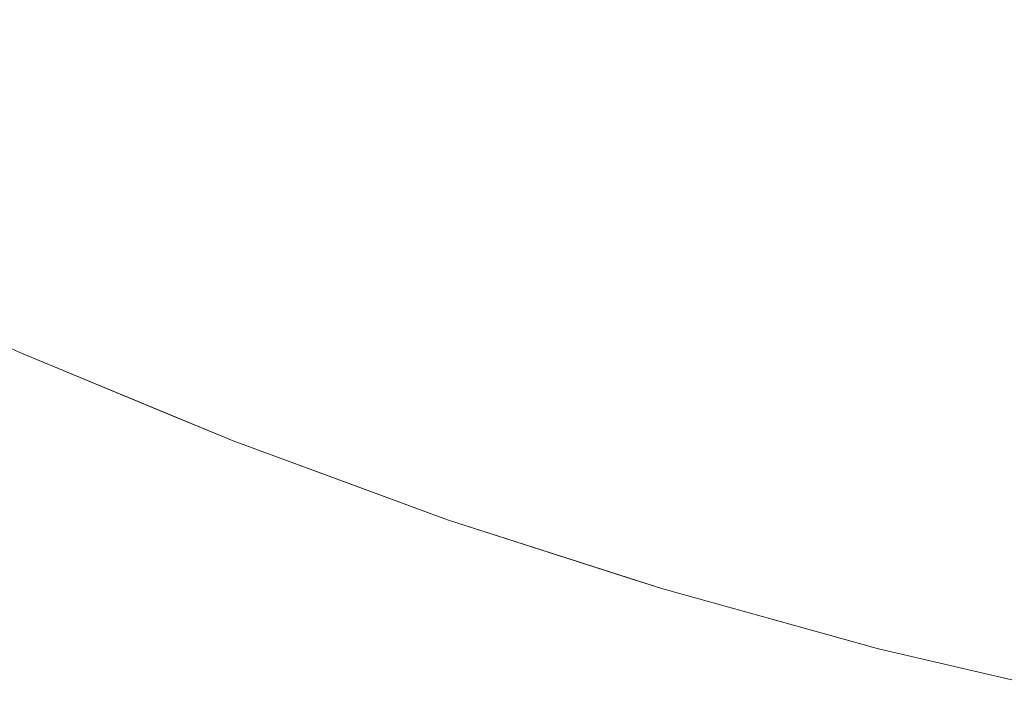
# Model space of a CAD drawing. Header units: centimetres. Extents: x -21.6 to 22.7, y 4.2 to 6.
# Tile 11 of 256: x -21.53191 to -21.51902, y 4.20173 to 4.21063. Entities that reach past the tile are written whole.
import ezdxf

# ---------------------------------------------------------------- set-up
doc = ezdxf.new("R2010")
doc.units = ezdxf.units.CM
doc.header["$LTSCALE"] = 2.54
doc.layers.add('Lucido design-1', color=7, linetype='Continuous')

# ---------------------------------------------------------------- blocks, each defined once
blk = doc.blocks.new('Gruppo-3-1')
at = {"color": 7, "linetype": 'Continuous', "lineweight": 9}
for points, invisible_edges in [([(-21.525926, 4.211023, -2276.285944), (-21.524789, 4.210619, -2276.285944), (-21.524529, 4.211708, -2276.283155), (-21.525652, 4.212107, -2276.283155)], 15), ([(-21.524661, 4.211154, -2276.959797), (-21.524789, 4.210619, -2276.958396), (-21.527055, 4.211447, -2276.958396), (-21.526914, 4.211977, -2276.959797)], 15), ([(-21.529719, 4.210892, -2276.954122), (-21.529851, 4.210444, -2276.952675), (-21.532097, 4.211447, -2276.952675), (-21.531954, 4.211891, -2276.954122)], 15), ([(-21.530979, 4.210936, -2276.291665), (-21.529851, 4.210444, -2276.291665), (-21.529581, 4.21136, -2276.288781), (-21.530697, 4.211847, -2276.288781)], 15), ([(-21.527191, 4.210936, -2276.956983), (-21.527322, 4.210444, -2276.955559), (-21.529581, 4.21136, -2276.955559), (-21.529438, 4.211847, -2276.956983)], 15), ([(-21.528456, 4.210892, -2276.288781), (-21.527322, 4.210444, -2276.288781), (-21.527055, 4.211447, -2276.285944), (-21.528176, 4.211891, -2276.285944)], 15), ([(-21.523398, 4.211329, -2276.283155), (-21.524529, 4.211708, -2276.283155), (-21.524789, 4.210619, -2276.285944), (-21.523644, 4.210236, -2276.285944)], 15), ([(-21.524661, 4.211154, -2276.959797), (-21.524529, 4.211708, -2276.961185), (-21.522261, 4.21097, -2276.961185), (-21.522378, 4.210412, -2276.959797)], 15), ([(-21.521116, 4.210632, -2276.283155), (-21.519965, 4.210314, -2276.283155), (-21.519748, 4.211494, -2276.280418), (-21.520884, 4.211807, -2276.280418)], 15), ([(-21.530979, 4.210936, -2276.291665), (-21.532097, 4.211447, -2276.291665), (-21.532365, 4.210619, -2276.29459), (-21.531236, 4.210103, -2276.29459)], 15), ([(-21.532234, 4.211023, -2276.951217), (-21.532097, 4.211447, -2276.952675), (-21.529851, 4.210444, -2276.952675), (-21.529977, 4.210015, -2276.951217)], 15), ([(-21.525926, 4.211023, -2276.285944), (-21.527055, 4.211447, -2276.285944), (-21.527322, 4.210444, -2276.288781), (-21.52618, 4.210015, -2276.288781)], 15), ([(-21.527191, 4.210936, -2276.956983), (-21.527055, 4.211447, -2276.958396), (-21.524789, 4.210619, -2276.958396), (-21.524912, 4.210103, -2276.956983)], 15), ([(-21.519859, 4.210895, -2276.96256), (-21.519965, 4.210314, -2276.961185), (-21.522261, 4.21097, -2276.961185), (-21.522139, 4.211547, -2276.96256)], 15), ([(-21.518607, 4.211201, -2276.280418), (-21.519748, 4.211494, -2276.280418), (-21.519965, 4.210314, -2276.283155), (-21.518809, 4.210017, -2276.283155)], 15), ([(-21.519859, 4.210895, -2276.96256), (-21.519748, 4.211494, -2276.963922), (-21.51746, 4.210929, -2276.963922), (-21.517555, 4.210326, -2276.96256)], 15), ([(-21.528456, 4.210892, -2276.288781), (-21.529581, 4.21136, -2276.288781), (-21.529851, 4.210444, -2276.291665), (-21.528714, 4.209971, -2276.291665)], 15), ([(-21.529719, 4.210892, -2276.954122), (-21.529581, 4.21136, -2276.955559), (-21.527322, 4.210444, -2276.955559), (-21.527448, 4.209971, -2276.954122)], 15), ([(-21.523644, 4.210236, -2276.285944), (-21.522492, 4.209872, -2276.285944), (-21.522261, 4.21097, -2276.283155), (-21.523398, 4.211329, -2276.283155)], 15), ([(-21.522378, 4.210412, -2276.959797), (-21.522492, 4.209872, -2276.958396), (-21.524789, 4.210619, -2276.958396), (-21.524661, 4.211154, -2276.959797)], 15), ([(-21.529977, 4.210015, -2276.951217), (-21.530097, 4.209606, -2276.94975), (-21.532365, 4.210619, -2276.94975), (-21.532234, 4.211023, -2276.951217)], 15), ([(-21.531236, 4.210103, -2276.29459), (-21.530097, 4.209606, -2276.29459), (-21.529851, 4.210444, -2276.291665), (-21.530979, 4.210936, -2276.291665)], 15), ([(-21.524912, 4.210103, -2276.956983), (-21.52503, 4.209606, -2276.955559), (-21.527322, 4.210444, -2276.955559), (-21.527191, 4.210936, -2276.956983)], 15), ([(-21.52618, 4.210015, -2276.288781), (-21.52503, 4.209606, -2276.288781), (-21.524789, 4.210619, -2276.285944), (-21.525926, 4.211023, -2276.285944)], 15), ([(-21.521116, 4.210632, -2276.283155), (-21.522261, 4.21097, -2276.283155), (-21.522492, 4.209872, -2276.285944), (-21.521334, 4.20953, -2276.285944)], 15), ([(-21.522378, 4.210412, -2276.959797), (-21.522261, 4.21097, -2276.961185), (-21.519965, 4.210314, -2276.961185), (-21.520069, 4.209752, -2276.959797)], 15), ([(-21.527448, 4.209971, -2276.954122), (-21.527569, 4.209518, -2276.952675), (-21.529851, 4.210444, -2276.952675), (-21.529719, 4.210892, -2276.954122)], 15), ([(-21.528714, 4.209971, -2276.291665), (-21.527569, 4.209518, -2276.291665), (-21.527322, 4.210444, -2276.288781), (-21.528456, 4.210892, -2276.288781)], 15), ([(-21.517555, 4.210326, -2276.96256), (-21.517647, 4.209741, -2276.961185), (-21.519965, 4.210314, -2276.961185), (-21.519859, 4.210895, -2276.96256)], 15), ([(-21.531236, 4.210103, -2276.29459), (-21.532365, 4.210619, -2276.29459), (-21.532606, 4.209872, -2276.297555), (-21.531468, 4.209352, -2276.297555)], 15), ([(-21.532489, 4.210236, -2276.948272), (-21.532365, 4.210619, -2276.94975), (-21.530097, 4.209606, -2276.94975), (-21.530212, 4.209218, -2276.948272)], 15), ([(-21.523644, 4.210236, -2276.285944), (-21.524789, 4.210619, -2276.285944), (-21.52503, 4.209606, -2276.288781), (-21.523873, 4.209218, -2276.288781)], 15), ([(-21.524912, 4.210103, -2276.956983), (-21.524789, 4.210619, -2276.958396), (-21.522492, 4.209872, -2276.958396), (-21.522602, 4.209352, -2276.956983)], 15), ([(-21.521334, 4.20953, -2276.285944), (-21.520169, 4.209208, -2276.285944), (-21.519965, 4.210314, -2276.283155), (-21.521116, 4.210632, -2276.283155)], 15), ([(-21.528714, 4.209971, -2276.291665), (-21.529851, 4.210444, -2276.291665), (-21.530097, 4.209606, -2276.29459), (-21.52895, 4.209129, -2276.29459)], 15), ([(-21.529977, 4.210015, -2276.951217), (-21.529851, 4.210444, -2276.952675), (-21.527569, 4.209518, -2276.952675), (-21.527684, 4.209085, -2276.951217)], 15), ([(-21.52618, 4.210015, -2276.288781), (-21.527322, 4.210444, -2276.288781), (-21.527569, 4.209518, -2276.291665), (-21.526415, 4.209085, -2276.291665)], 15), ([(-21.527448, 4.209971, -2276.954122), (-21.527322, 4.210444, -2276.955559), (-21.52503, 4.209606, -2276.955559), (-21.525144, 4.209129, -2276.954122)], 15), ([(-21.520069, 4.209752, -2276.959797), (-21.520169, 4.209208, -2276.958396), (-21.522492, 4.209872, -2276.958396), (-21.522378, 4.210412, -2276.959797)], 15), ([(-21.518809, 4.210017, -2276.283155), (-21.519965, 4.210314, -2276.283155), (-21.520169, 4.209208, -2276.285944), (-21.518998, 4.208908, -2276.285944)], 15), ([(-21.520069, 4.209752, -2276.959797), (-21.519965, 4.210314, -2276.961185), (-21.517647, 4.209741, -2276.961185), (-21.517736, 4.209175, -2276.959797)], 15), ([(-21.530212, 4.209218, -2276.948272), (-21.53032, 4.208851, -2276.946785), (-21.532606, 4.209872, -2276.946785), (-21.532489, 4.210236, -2276.948272)], 15), ([(-21.523873, 4.209218, -2276.288781), (-21.522708, 4.208851, -2276.288781), (-21.522492, 4.209872, -2276.285944), (-21.523644, 4.210236, -2276.285944)], 15), ([(-21.531468, 4.209352, -2276.297555), (-21.53032, 4.208851, -2276.297555), (-21.530097, 4.209606, -2276.29459), (-21.531236, 4.210103, -2276.29459)], 15), ([(-21.522602, 4.209352, -2276.956983), (-21.522708, 4.208851, -2276.955559), (-21.52503, 4.209606, -2276.955559), (-21.524912, 4.210103, -2276.956983)], 15), ([(-21.527684, 4.209085, -2276.951217), (-21.527794, 4.208672, -2276.94975), (-21.530097, 4.209606, -2276.94975), (-21.529977, 4.210015, -2276.951217)], 15), ([(-21.52895, 4.209129, -2276.29459), (-21.527794, 4.208672, -2276.29459), (-21.527569, 4.209518, -2276.291665), (-21.528714, 4.209971, -2276.291665)], 15), ([(-21.525144, 4.209129, -2276.954122), (-21.525253, 4.208672, -2276.952675), (-21.527569, 4.209518, -2276.952675), (-21.527448, 4.209971, -2276.954122)], 15), ([(-21.526415, 4.209085, -2276.291665), (-21.525253, 4.208672, -2276.291665), (-21.52503, 4.209606, -2276.288781), (-21.52618, 4.210015, -2276.288781)], 15), ([(-21.531468, 4.209352, -2276.297555), (-21.532606, 4.209872, -2276.297555), (-21.53282, 4.209208, -2276.300554), (-21.531674, 4.208684, -2276.300554)], 15), ([(-21.532717, 4.20953, -2276.94529), (-21.532606, 4.209872, -2276.946785), (-21.53032, 4.208851, -2276.946785), (-21.530422, 4.208505, -2276.94529)], 15), ([(-21.521334, 4.20953, -2276.285944), (-21.522492, 4.209872, -2276.285944), (-21.522708, 4.208851, -2276.288781), (-21.521536, 4.208505, -2276.288781)], 15), ([(-21.522602, 4.209352, -2276.956983), (-21.522492, 4.209872, -2276.958396), (-21.520169, 4.209208, -2276.958396), (-21.520265, 4.208684, -2276.956983)], 15), ([(-21.517736, 4.209175, -2276.959797), (-21.517822, 4.208629, -2276.958396), (-21.520169, 4.209208, -2276.958396), (-21.520069, 4.209752, -2276.959797)], 15), ([(-21.530422, 4.208505, -2276.94529), (-21.530518, 4.208179, -2276.943786), (-21.53282, 4.209208, -2276.943786), (-21.532717, 4.20953, -2276.94529)], 15), ([(-21.52895, 4.209129, -2276.29459), (-21.530097, 4.209606, -2276.29459), (-21.53032, 4.208851, -2276.297555), (-21.529163, 4.20837, -2276.297555)], 15), ([(-21.530212, 4.209218, -2276.948272), (-21.530097, 4.209606, -2276.94975), (-21.527794, 4.208672, -2276.94975), (-21.527898, 4.20828, -2276.948272)], 15), ([(-21.526415, 4.209085, -2276.291665), (-21.527569, 4.209518, -2276.291665), (-21.527794, 4.208672, -2276.29459), (-21.526629, 4.208235, -2276.29459)], 15), ([(-21.527684, 4.209085, -2276.951217), (-21.527569, 4.209518, -2276.952675), (-21.525253, 4.208672, -2276.952675), (-21.525357, 4.208235, -2276.951217)], 15), ([(-21.523873, 4.209218, -2276.288781), (-21.52503, 4.209606, -2276.288781), (-21.525253, 4.208672, -2276.291665), (-21.524083, 4.20828, -2276.291665)], 15), ([(-21.525144, 4.209129, -2276.954122), (-21.52503, 4.209606, -2276.955559), (-21.522708, 4.208851, -2276.955559), (-21.522809, 4.20837, -2276.954122)], 15), ([(-21.521536, 4.208505, -2276.288781), (-21.520358, 4.208179, -2276.288781), (-21.520169, 4.209208, -2276.285944), (-21.521334, 4.20953, -2276.285944)], 15), ([(-21.531674, 4.208684, -2276.300554), (-21.530518, 4.208179, -2276.300554), (-21.53032, 4.208851, -2276.297555), (-21.531468, 4.209352, -2276.297555)], 15), ([(-21.520265, 4.208684, -2276.956983), (-21.520358, 4.208179, -2276.955559), (-21.522708, 4.208851, -2276.955559), (-21.522602, 4.209352, -2276.956983)], 15), ([(-21.531674, 4.208684, -2276.300554), (-21.53282, 4.209208, -2276.300554), (-21.533008, 4.208629, -2276.303583), (-21.531854, 4.208101, -2276.303583)], 15), ([(-21.532918, 4.208908, -2276.942275), (-21.53282, 4.209208, -2276.943786), (-21.530518, 4.208179, -2276.943786), (-21.530607, 4.207875, -2276.942275)], 15), ([(-21.527898, 4.20828, -2276.948272), (-21.527997, 4.207909, -2276.946785), (-21.53032, 4.208851, -2276.946785), (-21.530212, 4.209218, -2276.948272)], 15), ([(-21.529163, 4.20837, -2276.297555), (-21.527997, 4.207909, -2276.297555), (-21.527794, 4.208672, -2276.29459), (-21.52895, 4.209129, -2276.29459)], 15), ([(-21.522809, 4.20837, -2276.954122), (-21.522907, 4.207909, -2276.952675), (-21.525253, 4.208672, -2276.952675), (-21.525144, 4.209129, -2276.954122)], 15), ([(-21.524083, 4.20828, -2276.291665), (-21.522907, 4.207909, -2276.291665), (-21.522708, 4.208851, -2276.288781), (-21.523873, 4.209218, -2276.288781)], 15), ([(-21.518998, 4.208908, -2276.285944), (-21.520169, 4.209208, -2276.285944), (-21.520358, 4.208179, -2276.288781), (-21.519174, 4.207875, -2276.288781)], 15), ([(-21.520265, 4.208684, -2276.956983), (-21.520169, 4.209208, -2276.958396), (-21.517822, 4.208629, -2276.958396), (-21.517905, 4.208101, -2276.956983)], 15), ([(-21.525357, 4.208235, -2276.951217), (-21.525457, 4.207818, -2276.94975), (-21.527794, 4.208672, -2276.94975), (-21.527684, 4.209085, -2276.951217)], 15), ([(-21.526629, 4.208235, -2276.29459), (-21.525457, 4.207818, -2276.29459), (-21.525253, 4.208672, -2276.291665), (-21.526415, 4.209085, -2276.291665)], 15), ([(-21.530607, 4.207875, -2276.942275), (-21.53069, 4.207593, -2276.940757), (-21.533008, 4.208629, -2276.940757), (-21.532918, 4.208908, -2276.942275)], 15), ([(-21.519174, 4.207875, -2276.288781), (-21.517985, 4.207593, -2276.288781), (-21.517822, 4.208629, -2276.285944), (-21.518998, 4.208908, -2276.285944)], 15), ([(-21.529163, 4.20837, -2276.297555), (-21.53032, 4.208851, -2276.297555), (-21.530518, 4.208179, -2276.300554), (-21.529352, 4.207695, -2276.300554)], 15), ([(-21.530422, 4.208505, -2276.94529), (-21.53032, 4.208851, -2276.946785), (-21.527997, 4.207909, -2276.946785), (-21.52809, 4.207559, -2276.94529)], 15), ([(-21.521536, 4.208505, -2276.288781), (-21.522708, 4.208851, -2276.288781), (-21.522907, 4.207909, -2276.291665), (-21.521723, 4.207559, -2276.291665)], 15), ([(-21.522809, 4.20837, -2276.954122), (-21.522708, 4.208851, -2276.955559), (-21.520358, 4.208179, -2276.955559), (-21.520447, 4.207695, -2276.954122)], 15), ([(-21.531854, 4.208101, -2276.303583), (-21.533008, 4.208629, -2276.303583), (-21.533167, 4.208135, -2276.30664), (-21.532007, 4.207605, -2276.30664)], 15), ([(-21.533091, 4.208371, -2276.939231), (-21.533008, 4.208629, -2276.940757), (-21.53069, 4.207593, -2276.940757), (-21.530767, 4.207333, -2276.939231)], 15), ([(-21.531854, 4.208101, -2276.303583), (-21.53069, 4.207593, -2276.303583), (-21.530518, 4.208179, -2276.300554), (-21.531674, 4.208684, -2276.300554)], 15), ([(-21.526629, 4.208235, -2276.29459), (-21.527794, 4.208672, -2276.29459), (-21.527997, 4.207909, -2276.297555), (-21.526823, 4.207468, -2276.297555)], 15), ([(-21.527898, 4.20828, -2276.948272), (-21.527794, 4.208672, -2276.94975), (-21.525457, 4.207818, -2276.94975), (-21.525551, 4.207423, -2276.948272)], 15), ([(-21.524083, 4.20828, -2276.291665), (-21.525253, 4.208672, -2276.291665), (-21.525457, 4.207818, -2276.29459), (-21.524276, 4.207423, -2276.29459)], 15), ([(-21.525357, 4.208235, -2276.951217), (-21.525253, 4.208672, -2276.952675), (-21.522907, 4.207909, -2276.952675), (-21.523, 4.207468, -2276.951217)], 15), ([(-21.517905, 4.208101, -2276.956983), (-21.517985, 4.207593, -2276.955559), (-21.520358, 4.208179, -2276.955559), (-21.520265, 4.208684, -2276.956983)], 15), ([(-21.52809, 4.207559, -2276.94529), (-21.528178, 4.20723, -2276.943786), (-21.530518, 4.208179, -2276.943786), (-21.530422, 4.208505, -2276.94529)], 15), ([(-21.521723, 4.207559, -2276.291665), (-21.520533, 4.20723, -2276.291665), (-21.520358, 4.208179, -2276.288781), (-21.521536, 4.208505, -2276.288781)], 15), ([(-21.530767, 4.207333, -2276.939231), (-21.530837, 4.207094, -2276.9377), (-21.533167, 4.208135, -2276.9377), (-21.533091, 4.208371, -2276.939231)], 15), ([(-21.529352, 4.207695, -2276.300554), (-21.528178, 4.20723, -2276.300554), (-21.527997, 4.207909, -2276.297555), (-21.529163, 4.20837, -2276.297555)], 15), ([(-21.520447, 4.207695, -2276.954122), (-21.520533, 4.20723, -2276.952675), (-21.522907, 4.207909, -2276.952675), (-21.522809, 4.20837, -2276.954122)], 15), ([(-21.525551, 4.207423, -2276.948272), (-21.52564, 4.207048, -2276.946785), (-21.527997, 4.207909, -2276.946785), (-21.527898, 4.20828, -2276.948272)], 15), ([(-21.526823, 4.207468, -2276.297555), (-21.52564, 4.207048, -2276.297555), (-21.525457, 4.207818, -2276.29459), (-21.526629, 4.208235, -2276.29459)], 15), ([(-21.523, 4.207468, -2276.951217), (-21.523088, 4.207048, -2276.94975), (-21.525457, 4.207818, -2276.94975), (-21.525357, 4.208235, -2276.951217)], 15), ([(-21.524276, 4.207423, -2276.29459), (-21.523088, 4.207048, -2276.29459), (-21.522907, 4.207909, -2276.291665), (-21.524083, 4.20828, -2276.291665)], 15), ([(-21.533236, 4.207922, -2276.936163), (-21.533167, 4.208135, -2276.9377), (-21.530837, 4.207094, -2276.9377), (-21.530901, 4.206878, -2276.936163)], 15), ([(-21.532007, 4.207605, -2276.30664), (-21.530837, 4.207094, -2276.30664), (-21.53069, 4.207593, -2276.303583), (-21.531854, 4.208101, -2276.303583)], 15), ([(-21.529352, 4.207695, -2276.300554), (-21.530518, 4.208179, -2276.300554), (-21.53069, 4.207593, -2276.303583), (-21.529517, 4.207105, -2276.303583)], 15), ([(-21.530607, 4.207875, -2276.942275), (-21.530518, 4.208179, -2276.943786), (-21.528178, 4.20723, -2276.943786), (-21.528259, 4.206923, -2276.942275)], 15), ([(-21.519174, 4.207875, -2276.288781), (-21.520358, 4.208179, -2276.288781), (-21.520533, 4.20723, -2276.291665), (-21.519337, 4.206923, -2276.291665)], 15), ([(-21.520447, 4.207695, -2276.954122), (-21.520358, 4.208179, -2276.955559), (-21.517985, 4.207593, -2276.955559), (-21.518061, 4.207105, -2276.954122)], 15), ([(-21.530901, 4.206878, -2276.936163), (-21.530958, 4.206684, -2276.934621), (-21.533298, 4.20773, -2276.934621), (-21.533236, 4.207922, -2276.936163)], 15), ([(-21.528259, 4.206923, -2276.942275), (-21.528335, 4.206638, -2276.940757), (-21.53069, 4.207593, -2276.940757), (-21.530607, 4.207875, -2276.942275)], 15), ([(-21.526823, 4.207468, -2276.297555), (-21.527997, 4.207909, -2276.297555), (-21.528178, 4.20723, -2276.300554), (-21.526995, 4.206786, -2276.300554)], 15), ([(-21.52809, 4.207559, -2276.94529), (-21.527997, 4.207909, -2276.946785), (-21.52564, 4.207048, -2276.946785), (-21.525725, 4.206695, -2276.94529)], 15), ([(-21.521723, 4.207559, -2276.291665), (-21.522907, 4.207909, -2276.291665), (-21.523088, 4.207048, -2276.29459), (-21.521894, 4.206695, -2276.29459)], 15), ([(-21.523, 4.207468, -2276.951217), (-21.522907, 4.207909, -2276.952675), (-21.520533, 4.20723, -2276.952675), (-21.520615, 4.206786, -2276.951217)], 15), ([(-21.519337, 4.206923, -2276.291665), (-21.518135, 4.206638, -2276.291665), (-21.517985, 4.207593, -2276.288781), (-21.519174, 4.207875, -2276.288781)], 15), ([(-21.533353, 4.20756, -2276.933075), (-21.533298, 4.20773, -2276.934621), (-21.530958, 4.206684, -2276.934621), (-21.531008, 4.206513, -2276.933075)], 15), ([(-21.524276, 4.207423, -2276.29459), (-21.525457, 4.207818, -2276.29459), (-21.52564, 4.207048, -2276.297555), (-21.52445, 4.206649, -2276.297555)], 15), ([(-21.525551, 4.207423, -2276.948272), (-21.525457, 4.207818, -2276.94975), (-21.523088, 4.207048, -2276.94975), (-21.523173, 4.206649, -2276.948272)], 15), ([(-21.532133, 4.207197, -2276.309719), (-21.530958, 4.206684, -2276.309719), (-21.530837, 4.207094, -2276.30664), (-21.532007, 4.207605, -2276.30664)], 15), ([(-21.529517, 4.207105, -2276.303583), (-21.53069, 4.207593, -2276.303583), (-21.530837, 4.207094, -2276.30664), (-21.529658, 4.206604, -2276.30664)], 15), ([(-21.530767, 4.207333, -2276.939231), (-21.53069, 4.207593, -2276.940757), (-21.528335, 4.206638, -2276.940757), (-21.528405, 4.206375, -2276.939231)], 15), ([(-21.529517, 4.207105, -2276.303583), (-21.528335, 4.206638, -2276.303583), (-21.528178, 4.20723, -2276.300554), (-21.529352, 4.207695, -2276.300554)], 15), ([(-21.518061, 4.207105, -2276.954122), (-21.518135, 4.206638, -2276.952675), (-21.520533, 4.20723, -2276.952675), (-21.520447, 4.207695, -2276.954122)], 15), ([(-21.531908, 4.206268, -2276.92217), (-21.534689, 4.207558, -2276.92217), (-21.533529, 4.207016, -2276.923732)], 10), ([(-21.531008, 4.206513, -2276.933075), (-21.531052, 4.206364, -2276.931524), (-21.5334, 4.207413, -2276.931524), (-21.533353, 4.20756, -2276.933075)], 15), ([(-21.525725, 4.206695, -2276.94529), (-21.525804, 4.206363, -2276.943786), (-21.528178, 4.20723, -2276.943786), (-21.52809, 4.207559, -2276.94529)], 15), ([(-21.526995, 4.206786, -2276.300554), (-21.525804, 4.206363, -2276.300554), (-21.52564, 4.207048, -2276.297555), (-21.526823, 4.207468, -2276.297555)], 15), ([(-21.520615, 4.206786, -2276.951217), (-21.520692, 4.206363, -2276.94975), (-21.523088, 4.207048, -2276.94975), (-21.523, 4.207468, -2276.951217)], 15), ([(-21.521894, 4.206695, -2276.29459), (-21.520692, 4.206363, -2276.29459), (-21.520533, 4.20723, -2276.291665), (-21.521723, 4.207559, -2276.291665)], 15), ([(-21.533441, 4.207288, -2276.929971), (-21.5334, 4.207413, -2276.931524), (-21.531052, 4.206364, -2276.931524), (-21.531089, 4.206238, -2276.929971)], 15), ([(-21.528405, 4.206375, -2276.939231), (-21.52847, 4.206134, -2276.9377), (-21.530837, 4.207094, -2276.9377), (-21.530767, 4.207333, -2276.939231)], 15), ([(-21.523173, 4.206649, -2276.948272), (-21.523252, 4.206271, -2276.946785), (-21.52564, 4.207048, -2276.946785), (-21.525551, 4.207423, -2276.948272)], 15), ([(-21.52445, 4.206649, -2276.297555), (-21.523252, 4.206271, -2276.297555), (-21.523088, 4.207048, -2276.29459), (-21.524276, 4.207423, -2276.29459)], 15), ([(-21.531089, 4.206238, -2276.929971), (-21.53112, 4.206135, -2276.928414), (-21.533474, 4.207186, -2276.928414), (-21.533441, 4.207288, -2276.929971)], 15), ([(-21.532231, 4.206879, -2276.312816), (-21.531052, 4.206364, -2276.312816), (-21.530958, 4.206684, -2276.309719), (-21.532133, 4.207197, -2276.309719)], 15), ([(-21.526995, 4.206786, -2276.300554), (-21.528178, 4.20723, -2276.300554), (-21.528335, 4.206638, -2276.303583), (-21.527145, 4.206191, -2276.303583)], 15), ([(-21.528259, 4.206923, -2276.942275), (-21.528178, 4.20723, -2276.943786), (-21.525804, 4.206363, -2276.943786), (-21.525878, 4.206053, -2276.942275)], 15), ([(-21.519337, 4.206923, -2276.291665), (-21.520533, 4.20723, -2276.291665), (-21.520692, 4.206363, -2276.29459), (-21.519485, 4.206053, -2276.29459)], 15), ([(-21.520615, 4.206786, -2276.951217), (-21.520533, 4.20723, -2276.952675), (-21.518135, 4.206638, -2276.952675), (-21.518205, 4.206191, -2276.951217)], 15), ([(-21.531143, 4.206054, -2276.926855), (-21.53116, 4.205997, -2276.925294), (-21.533518, 4.20705, -2276.925294), (-21.533499, 4.207107, -2276.926855)], 15), ([(-21.533499, 4.207107, -2276.926855), (-21.533474, 4.207186, -2276.928414), (-21.53112, 4.206135, -2276.928414), (-21.531143, 4.206054, -2276.926855)], 15), ([(-21.529658, 4.206604, -2276.30664), (-21.530837, 4.207094, -2276.30664), (-21.530958, 4.206684, -2276.309719), (-21.529773, 4.206192, -2276.309719)], 15), ([(-21.530901, 4.206878, -2276.936163), (-21.530837, 4.207094, -2276.9377), (-21.52847, 4.206134, -2276.9377), (-21.528528, 4.205915, -2276.936163)], 15), ([(-21.529658, 4.206604, -2276.30664), (-21.52847, 4.206134, -2276.30664), (-21.528335, 4.206638, -2276.303583), (-21.529517, 4.207105, -2276.303583)], 15), ([(-21.533529, 4.207016, -2276.923732), (-21.533518, 4.20705, -2276.925294), (-21.53116, 4.205997, -2276.925294), (-21.53117, 4.205962, -2276.923732)], 15), ([(-21.533529, 4.207016, -2276.923732), (-21.53117, 4.205962, -2276.923732), (-21.531908, 4.206268, -2276.92217)], 11), ([(-21.52445, 4.206649, -2276.297555), (-21.52564, 4.207048, -2276.297555), (-21.525804, 4.206363, -2276.300554), (-21.524605, 4.205961, -2276.300554)], 15), ([(-21.525725, 4.206695, -2276.94529), (-21.52564, 4.207048, -2276.946785), (-21.523252, 4.206271, -2276.946785), (-21.523328, 4.205915, -2276.94529)], 15), ([(-21.521894, 4.206695, -2276.29459), (-21.523088, 4.207048, -2276.29459), (-21.523252, 4.206271, -2276.297555), (-21.522048, 4.205915, -2276.297555)], 15), ([(-21.523173, 4.206649, -2276.948272), (-21.523088, 4.207048, -2276.94975), (-21.520692, 4.206363, -2276.94975), (-21.520766, 4.205961, -2276.948272)], 15), ([(-21.532301, 4.20665, -2276.315926), (-21.53112, 4.206135, -2276.315926), (-21.531052, 4.206364, -2276.312816), (-21.532231, 4.206879, -2276.312816)], 15), ([(-21.528528, 4.205915, -2276.936163), (-21.52858, 4.20572, -2276.934621), (-21.530958, 4.206684, -2276.934621), (-21.530901, 4.206878, -2276.936163)], 15), ([(-21.525878, 4.206053, -2276.942275), (-21.525946, 4.205765, -2276.940757), (-21.528335, 4.206638, -2276.940757), (-21.528259, 4.206923, -2276.942275)], 15), ([(-21.519485, 4.206053, -2276.29459), (-21.518272, 4.205765, -2276.29459), (-21.518135, 4.206638, -2276.291665), (-21.519337, 4.206923, -2276.291665)], 15), ([(-21.529773, 4.206192, -2276.309719), (-21.530958, 4.206684, -2276.309719), (-21.531052, 4.206364, -2276.312816), (-21.529864, 4.20587, -2276.312816)], 15), ([(-21.531008, 4.206513, -2276.933075), (-21.530958, 4.206684, -2276.934621), (-21.52858, 4.20572, -2276.934621), (-21.528626, 4.205546, -2276.933075)], 15), ([(-21.527145, 4.206191, -2276.303583), (-21.525946, 4.205765, -2276.303583), (-21.525804, 4.206363, -2276.300554), (-21.526995, 4.206786, -2276.300554)], 15), ([(-21.523328, 4.205915, -2276.94529), (-21.523398, 4.20558, -2276.943786), (-21.525804, 4.206363, -2276.943786), (-21.525725, 4.206695, -2276.94529)], 15), ([(-21.522048, 4.205915, -2276.297555), (-21.520836, 4.20558, -2276.297555), (-21.520692, 4.206363, -2276.29459), (-21.521894, 4.206695, -2276.29459)], 15), ([(-21.518205, 4.206191, -2276.951217), (-21.518272, 4.205765, -2276.94975), (-21.520692, 4.206363, -2276.94975), (-21.520615, 4.206786, -2276.951217)], 15), ([(-21.532344, 4.206513, -2276.319046), (-21.53116, 4.205997, -2276.319046), (-21.53112, 4.206135, -2276.315926), (-21.532301, 4.20665, -2276.315926)], 15), ([(-21.529773, 4.206192, -2276.309719), (-21.52858, 4.20572, -2276.309719), (-21.52847, 4.206134, -2276.30664), (-21.529658, 4.206604, -2276.30664)], 15), ([(-21.527145, 4.206191, -2276.303583), (-21.528335, 4.206638, -2276.303583), (-21.52847, 4.206134, -2276.30664), (-21.527273, 4.205685, -2276.30664)], 15), ([(-21.528405, 4.206375, -2276.939231), (-21.528335, 4.206638, -2276.940757), (-21.525946, 4.205765, -2276.940757), (-21.526009, 4.2055, -2276.939231)], 15), ([(-21.524605, 4.205961, -2276.300554), (-21.523398, 4.20558, -2276.300554), (-21.523252, 4.206271, -2276.297555), (-21.52445, 4.206649, -2276.297555)], 15), ([(-21.520766, 4.205961, -2276.948272), (-21.520836, 4.20558, -2276.946785), (-21.523252, 4.206271, -2276.946785), (-21.523173, 4.206649, -2276.948272)], 15), ([(-21.532354, 4.206475, -2276.32217), (-21.531908, 4.206268, -2276.32217), (-21.53116, 4.205997, -2276.319046), (-21.532344, 4.206513, -2276.319046)], 14), ([(-21.528626, 4.205546, -2276.933075), (-21.528666, 4.205396, -2276.931524), (-21.531052, 4.206364, -2276.931524), (-21.531008, 4.206513, -2276.933075)], 15), ([(-21.529864, 4.20587, -2276.312816), (-21.531052, 4.206364, -2276.312816), (-21.53112, 4.206135, -2276.315926), (-21.529928, 4.205639, -2276.315926)], 15), ([(-21.531089, 4.206238, -2276.929971), (-21.531052, 4.206364, -2276.931524), (-21.528666, 4.205396, -2276.931524), (-21.5287, 4.205269, -2276.929971)], 15), ([(-21.526009, 4.2055, -2276.939231), (-21.526067, 4.205257, -2276.9377), (-21.52847, 4.206134, -2276.9377), (-21.528405, 4.206375, -2276.939231)], 15), ([(-21.524605, 4.205961, -2276.300554), (-21.525804, 4.206363, -2276.300554), (-21.525946, 4.205765, -2276.303583), (-21.52474, 4.205361, -2276.303583)], 15), ([(-21.525878, 4.206053, -2276.942275), (-21.525804, 4.206363, -2276.943786), (-21.523398, 4.20558, -2276.943786), (-21.523464, 4.205268, -2276.942275)], 15), ([(-21.519485, 4.206053, -2276.29459), (-21.520692, 4.206363, -2276.29459), (-21.520836, 4.20558, -2276.297555), (-21.519619, 4.205268, -2276.297555)], 15), ([(-21.520766, 4.205961, -2276.948272), (-21.520692, 4.206363, -2276.94975), (-21.518272, 4.205765, -2276.94975), (-21.518336, 4.205361, -2276.948272)], 15), ([(-21.529967, 4.2055, -2276.319046), (-21.53116, 4.205997, -2276.319046), (-21.531908, 4.206268, -2276.32217), (-21.529975, 4.205466, -2276.32217)], 11), ([(-21.529975, 4.205466, -2276.32217), (-21.531908, 4.206268, -2276.32217), (-21.531908, 4.206268, -2276.92217), (-21.529113, 4.205109, -2276.92217)], 10), ([(-21.529113, 4.205109, -2276.92217), (-21.531908, 4.206268, -2276.92217), (-21.53117, 4.205962, -2276.923732)], 10), ([(-21.5287, 4.205269, -2276.929971), (-21.528728, 4.205164, -2276.928414), (-21.53112, 4.206135, -2276.928414), (-21.531089, 4.206238, -2276.929971)], 15), ([(-21.529864, 4.20587, -2276.312816), (-21.528666, 4.205396, -2276.312816), (-21.52858, 4.20572, -2276.309719), (-21.529773, 4.206192, -2276.309719)], 15), ([(-21.527273, 4.205685, -2276.30664), (-21.526067, 4.205257, -2276.30664), (-21.525946, 4.205765, -2276.303583), (-21.527145, 4.206191, -2276.303583)], 15), ([(-21.522048, 4.205915, -2276.297555), (-21.523252, 4.206271, -2276.297555), (-21.523398, 4.20558, -2276.300554), (-21.522185, 4.205222, -2276.300554)], 15), ([(-21.523328, 4.205915, -2276.94529), (-21.523252, 4.206271, -2276.946785), (-21.520836, 4.20558, -2276.946785), (-21.520903, 4.205222, -2276.94529)], 15), ([(-21.529928, 4.205639, -2276.315926), (-21.53112, 4.206135, -2276.315926), (-21.53116, 4.205997, -2276.319046), (-21.529967, 4.2055, -2276.319046)], 15), ([(-21.528749, 4.205083, -2276.926855), (-21.528765, 4.205025, -2276.925294), (-21.53116, 4.205997, -2276.925294), (-21.531143, 4.206054, -2276.926855)], 15), ([(-21.531143, 4.206054, -2276.926855), (-21.53112, 4.206135, -2276.928414), (-21.528728, 4.205164, -2276.928414), (-21.528749, 4.205083, -2276.926855)], 15), ([(-21.527273, 4.205685, -2276.30664), (-21.52847, 4.206134, -2276.30664), (-21.52858, 4.20572, -2276.309719), (-21.527378, 4.205268, -2276.309719)], 15), ([(-21.528528, 4.205915, -2276.936163), (-21.52847, 4.206134, -2276.9377), (-21.526067, 4.205257, -2276.9377), (-21.52612, 4.205036, -2276.936163)], 15), ([(-21.523464, 4.205268, -2276.942275), (-21.523525, 4.204978, -2276.940757), (-21.525946, 4.205765, -2276.940757), (-21.525878, 4.206053, -2276.942275)], 15), ([(-21.519619, 4.205268, -2276.297555), (-21.518396, 4.204978, -2276.297555), (-21.518272, 4.205765, -2276.29459), (-21.519485, 4.206053, -2276.29459)], 15), ([(-21.53117, 4.205962, -2276.923732), (-21.53116, 4.205997, -2276.925294), (-21.528765, 4.205025, -2276.925294), (-21.528774, 4.20499, -2276.923732)], 15), ([(-21.53117, 4.205962, -2276.923732), (-21.528774, 4.20499, -2276.923732), (-21.529113, 4.205109, -2276.92217)], 11), ([(-21.52612, 4.205036, -2276.936163), (-21.526167, 4.204838, -2276.934621), (-21.52858, 4.20572, -2276.934621), (-21.528528, 4.205915, -2276.936163)], 15), ([(-21.52474, 4.205361, -2276.303583), (-21.523525, 4.204978, -2276.303583), (-21.523398, 4.20558, -2276.300554), (-21.524605, 4.205961, -2276.300554)], 15), ([(-21.520903, 4.205222, -2276.94529), (-21.520965, 4.204885, -2276.943786), (-21.523398, 4.20558, -2276.943786), (-21.523328, 4.205915, -2276.94529)], 15), ([(-21.522185, 4.205222, -2276.300554), (-21.520965, 4.204885, -2276.300554), (-21.520836, 4.20558, -2276.297555), (-21.522048, 4.205915, -2276.297555)], 15), ([(-21.518336, 4.205361, -2276.948272), (-21.518396, 4.204978, -2276.946785), (-21.520836, 4.20558, -2276.946785), (-21.520766, 4.205961, -2276.948272)], 15), ([(-21.529928, 4.205639, -2276.315926), (-21.528728, 4.205164, -2276.315926), (-21.528666, 4.205396, -2276.312816), (-21.529864, 4.20587, -2276.312816)], 15), ([(-21.527378, 4.205268, -2276.309719), (-21.52858, 4.20572, -2276.309719), (-21.528666, 4.205396, -2276.312816), (-21.52746, 4.204943, -2276.312816)], 15), ([(-21.528626, 4.205546, -2276.933075), (-21.52858, 4.20572, -2276.934621), (-21.526167, 4.204838, -2276.934621), (-21.526209, 4.204664, -2276.933075)], 15), ([(-21.527378, 4.205268, -2276.309719), (-21.526167, 4.204838, -2276.309719), (-21.526067, 4.205257, -2276.30664), (-21.527273, 4.205685, -2276.30664)], 15), ([(-21.52474, 4.205361, -2276.303583), (-21.525946, 4.205765, -2276.303583), (-21.526067, 4.205257, -2276.30664), (-21.524854, 4.20485, -2276.30664)], 15), ([(-21.526009, 4.2055, -2276.939231), (-21.525946, 4.205765, -2276.940757), (-21.523525, 4.204978, -2276.940757), (-21.523582, 4.20471, -2276.939231)], 15), ([(-21.529967, 4.2055, -2276.319046), (-21.528765, 4.205025, -2276.319046), (-21.528728, 4.205164, -2276.315926), (-21.529928, 4.205639, -2276.315926)], 15), ([(-21.526209, 4.204664, -2276.933075), (-21.526245, 4.204512, -2276.931524), (-21.528666, 4.205396, -2276.931524), (-21.528626, 4.205546, -2276.933075)], 15), ([(-21.522185, 4.205222, -2276.300554), (-21.523398, 4.20558, -2276.300554), (-21.523525, 4.204978, -2276.303583), (-21.522304, 4.204617, -2276.303583)], 15), ([(-21.523464, 4.205268, -2276.942275), (-21.523398, 4.20558, -2276.943786), (-21.520965, 4.204885, -2276.943786), (-21.521022, 4.20457, -2276.942275)], 15), ([(-21.519619, 4.205268, -2276.297555), (-21.520836, 4.20558, -2276.297555), (-21.520965, 4.204885, -2276.300554), (-21.519738, 4.20457, -2276.300554)], 15), ([(-21.520903, 4.205222, -2276.94529), (-21.520836, 4.20558, -2276.946785), (-21.518396, 4.204978, -2276.946785), (-21.518453, 4.204617, -2276.94529)], 15), ([(-21.529975, 4.205466, -2276.32217), (-21.529113, 4.205109, -2276.32217), (-21.528765, 4.205025, -2276.319046), (-21.529967, 4.2055, -2276.319046)], 14), ([(-21.529113, 4.205109, -2276.92217), (-21.529113, 4.205109, -2276.32217), (-21.529975, 4.205466, -2276.32217)], 9), ([(-21.52746, 4.204943, -2276.312816), (-21.528666, 4.205396, -2276.312816), (-21.528728, 4.205164, -2276.315926), (-21.527518, 4.20471, -2276.315926)], 15), ([(-21.5287, 4.205269, -2276.929971), (-21.528666, 4.205396, -2276.931524), (-21.526245, 4.204512, -2276.931524), (-21.526276, 4.204383, -2276.929971)], 15), ([(-21.523582, 4.20471, -2276.939231), (-21.523634, 4.204465, -2276.9377), (-21.526067, 4.205257, -2276.9377), (-21.526009, 4.2055, -2276.939231)], 15), ([(-21.526276, 4.204383, -2276.929971), (-21.526301, 4.204278, -2276.928414), (-21.528728, 4.205164, -2276.928414), (-21.5287, 4.205269, -2276.929971)], 15), ([(-21.52746, 4.204943, -2276.312816), (-21.526245, 4.204512, -2276.312816), (-21.526167, 4.204838, -2276.309719), (-21.527378, 4.205268, -2276.309719)], 15), ([(-21.524854, 4.20485, -2276.30664), (-21.526067, 4.205257, -2276.30664), (-21.526167, 4.204838, -2276.309719), (-21.524949, 4.20443, -2276.309719)], 15), ([(-21.52612, 4.205036, -2276.936163), (-21.526067, 4.205257, -2276.9377), (-21.523634, 4.204465, -2276.9377), (-21.523681, 4.204243, -2276.936163)], 15), ([(-21.524854, 4.20485, -2276.30664), (-21.523634, 4.204465, -2276.30664), (-21.523525, 4.204978, -2276.303583), (-21.52474, 4.205361, -2276.303583)], 15), ([(-21.521022, 4.20457, -2276.942275), (-21.521076, 4.204278, -2276.940757), (-21.523525, 4.204978, -2276.940757), (-21.523464, 4.205268, -2276.942275)], 15), ([(-21.519738, 4.20457, -2276.300554), (-21.518506, 4.204278, -2276.300554), (-21.518396, 4.204978, -2276.297555), (-21.519619, 4.205268, -2276.297555)], 15), ([(-21.527518, 4.20471, -2276.315926), (-21.528728, 4.205164, -2276.315926), (-21.528765, 4.205025, -2276.319046), (-21.527554, 4.20457, -2276.319046)], 15), ([(-21.528749, 4.205083, -2276.926855), (-21.528728, 4.205164, -2276.928414), (-21.526301, 4.204278, -2276.928414), (-21.52632, 4.204196, -2276.926855)], 15), ([(-21.522304, 4.204617, -2276.303583), (-21.521076, 4.204278, -2276.303583), (-21.520965, 4.204885, -2276.300554), (-21.522185, 4.205222, -2276.300554)], 15), ([(-21.518453, 4.204617, -2276.94529), (-21.518506, 4.204278, -2276.943786), (-21.520965, 4.204885, -2276.943786), (-21.520903, 4.205222, -2276.94529)], 15), ([(-21.527554, 4.20457, -2276.319046), (-21.528765, 4.205025, -2276.319046), (-21.529113, 4.205109, -2276.32217), (-21.52756, 4.204538, -2276.32217)], 11), ([(-21.52756, 4.204538, -2276.32217), (-21.529113, 4.205109, -2276.32217), (-21.529113, 4.205109, -2276.92217), (-21.526307, 4.204077, -2276.92217)], 10), ([(-21.526343, 4.204102, -2276.923732), (-21.526307, 4.204077, -2276.92217), (-21.529113, 4.205109, -2276.92217), (-21.528774, 4.20499, -2276.923732)], 13), ([(-21.528774, 4.20499, -2276.923732), (-21.528765, 4.205025, -2276.925294), (-21.526334, 4.204137, -2276.925294), (-21.526343, 4.204102, -2276.923732)], 15), ([(-21.52632, 4.204196, -2276.926855), (-21.526334, 4.204137, -2276.925294), (-21.528765, 4.205025, -2276.925294), (-21.528749, 4.205083, -2276.926855)], 15), ([(-21.523681, 4.204243, -2276.936163), (-21.523723, 4.204043, -2276.934621), (-21.526167, 4.204838, -2276.934621), (-21.52612, 4.205036, -2276.936163)], 15), ([(-21.527518, 4.20471, -2276.315926), (-21.526301, 4.204278, -2276.315926), (-21.526245, 4.204512, -2276.312816), (-21.52746, 4.204943, -2276.312816)], 15), ([(-21.522304, 4.204617, -2276.303583), (-21.523525, 4.204978, -2276.303583), (-21.523634, 4.204465, -2276.30664), (-21.522406, 4.204102, -2276.30664)], 15), ([(-21.523582, 4.20471, -2276.939231), (-21.523525, 4.204978, -2276.940757), (-21.521076, 4.204278, -2276.940757), (-21.521126, 4.204008, -2276.939231)], 15), ([(-21.519738, 4.20457, -2276.300554), (-21.520965, 4.204885, -2276.300554), (-21.521076, 4.204278, -2276.303583), (-21.519842, 4.203961, -2276.303583)], 15), ([(-21.521022, 4.20457, -2276.942275), (-21.520965, 4.204885, -2276.943786), (-21.518506, 4.204278, -2276.943786), (-21.518556, 4.203961, -2276.942275)], 15), ([(-21.524949, 4.20443, -2276.309719), (-21.526167, 4.204838, -2276.309719), (-21.526245, 4.204512, -2276.312816), (-21.525022, 4.204102, -2276.312816)], 15), ([(-21.526209, 4.204664, -2276.933075), (-21.526167, 4.204838, -2276.934621), (-21.523723, 4.204043, -2276.934621), (-21.52376, 4.203867, -2276.933075)], 15), ([(-21.524949, 4.20443, -2276.309719), (-21.523723, 4.204043, -2276.309719), (-21.523634, 4.204465, -2276.30664), (-21.524854, 4.20485, -2276.30664)], 15), ([(-21.527554, 4.20457, -2276.319046), (-21.526334, 4.204137, -2276.319046), (-21.526301, 4.204278, -2276.315926), (-21.527518, 4.20471, -2276.315926)], 15), ([(-21.52376, 4.203867, -2276.933075), (-21.523792, 4.203714, -2276.931524), (-21.526245, 4.204512, -2276.931524), (-21.526209, 4.204664, -2276.933075)], 15), ([(-21.521126, 4.204008, -2276.939231), (-21.521171, 4.203761, -2276.9377), (-21.523634, 4.204465, -2276.9377), (-21.523582, 4.20471, -2276.939231)], 15), ([(-21.522406, 4.204102, -2276.30664), (-21.521171, 4.203761, -2276.30664), (-21.521076, 4.204278, -2276.303583), (-21.522304, 4.204617, -2276.303583)], 15), ([(-21.52756, 4.204538, -2276.32217), (-21.526345, 4.204091, -2276.32217), (-21.526334, 4.204137, -2276.319046), (-21.527554, 4.20457, -2276.319046)], 14), ([(-21.526307, 4.204077, -2276.92217), (-21.526307, 4.204077, -2276.32217), (-21.526345, 4.204091, -2276.32217), (-21.52756, 4.204538, -2276.32217)], 9), ([(-21.525022, 4.204102, -2276.312816), (-21.526245, 4.204512, -2276.312816), (-21.526301, 4.204278, -2276.315926), (-21.525075, 4.203867, -2276.315926)], 15), ([(-21.526276, 4.204383, -2276.929971), (-21.526245, 4.204512, -2276.931524), (-21.523792, 4.203714, -2276.931524), (-21.52382, 4.203584, -2276.929971)], 15), ([(-21.518556, 4.203961, -2276.942275), (-21.518602, 4.203667, -2276.940757), (-21.521076, 4.204278, -2276.940757), (-21.521022, 4.20457, -2276.942275)], 15), ([(-21.519842, 4.203961, -2276.303583), (-21.518602, 4.203667, -2276.303583), (-21.518506, 4.204278, -2276.300554), (-21.519738, 4.20457, -2276.300554)], 15), ([(-21.52382, 4.203584, -2276.929971), (-21.523842, 4.203478, -2276.928414), (-21.526301, 4.204278, -2276.928414), (-21.526276, 4.204383, -2276.929971)], 15), ([(-21.525022, 4.204102, -2276.312816), (-21.523792, 4.203714, -2276.312816), (-21.523723, 4.204043, -2276.309719), (-21.524949, 4.20443, -2276.309719)], 15), ([(-21.522406, 4.204102, -2276.30664), (-21.523634, 4.204465, -2276.30664), (-21.523723, 4.204043, -2276.309719), (-21.522489, 4.203679, -2276.309719)], 15), ([(-21.523681, 4.204243, -2276.936163), (-21.523634, 4.204465, -2276.9377), (-21.521171, 4.203761, -2276.9377), (-21.521213, 4.203537, -2276.936163)], 15), ([(-21.525075, 4.203867, -2276.315926), (-21.526301, 4.204278, -2276.315926), (-21.526334, 4.204137, -2276.319046), (-21.525107, 4.203726, -2276.319046)], 15), ([(-21.52632, 4.204196, -2276.926855), (-21.526301, 4.204278, -2276.928414), (-21.523842, 4.203478, -2276.928414), (-21.523859, 4.203395, -2276.926855)], 15), ([(-21.521213, 4.203537, -2276.936163), (-21.521249, 4.203336, -2276.934621), (-21.523723, 4.204043, -2276.934621), (-21.523681, 4.204243, -2276.936163)], 15), ([(-21.519842, 4.203961, -2276.303583), (-21.521076, 4.204278, -2276.303583), (-21.521171, 4.203761, -2276.30664), (-21.51993, 4.203442, -2276.30664)], 15), ([(-21.521126, 4.204008, -2276.939231), (-21.521076, 4.204278, -2276.940757), (-21.518602, 4.203667, -2276.940757), (-21.518645, 4.203395, -2276.939231)], 15), ([(-21.525107, 4.203726, -2276.319046), (-21.526334, 4.204137, -2276.319046), (-21.526345, 4.204091, -2276.32217), (-21.526307, 4.204077, -2276.32217)], 11), ([(-21.526343, 4.204102, -2276.923732), (-21.526334, 4.204137, -2276.925294), (-21.523872, 4.203336, -2276.925294), (-21.523879, 4.203301, -2276.923732)], 15), ([(-21.523879, 4.203301, -2276.923732), (-21.523491, 4.203171, -2276.92217), (-21.526307, 4.204077, -2276.92217), (-21.526343, 4.204102, -2276.923732)], 13), ([(-21.523859, 4.203395, -2276.926855), (-21.523872, 4.203336, -2276.925294), (-21.526334, 4.204137, -2276.925294), (-21.52632, 4.204196, -2276.926855)], 15), ([(-21.525075, 4.203867, -2276.315926), (-21.523842, 4.203478, -2276.315926), (-21.523792, 4.203714, -2276.312816), (-21.525022, 4.204102, -2276.312816)], 15), ([(-21.522489, 4.203679, -2276.309719), (-21.521249, 4.203336, -2276.309719), (-21.521171, 4.203761, -2276.30664), (-21.522406, 4.204102, -2276.30664)], 15), ([(-21.526307, 4.204077, -2276.32217), (-21.52388, 4.203296, -2276.32217), (-21.523872, 4.203336, -2276.319046), (-21.525107, 4.203726, -2276.319046)], 14), ([(-21.526307, 4.204077, -2276.92217), (-21.523491, 4.203171, -2276.92217), (-21.523491, 4.203171, -2276.32217), (-21.52388, 4.203296, -2276.32217)], 10), ([(-21.52388, 4.203296, -2276.32217), (-21.526307, 4.204077, -2276.32217), (-21.526307, 4.204077, -2276.92217)], 10), ([(-21.522489, 4.203679, -2276.309719), (-21.523723, 4.204043, -2276.309719), (-21.523792, 4.203714, -2276.312816), (-21.522555, 4.203348, -2276.312816)], 15), ([(-21.52376, 4.203867, -2276.933075), (-21.523723, 4.204043, -2276.934621), (-21.521249, 4.203336, -2276.934621), (-21.521282, 4.203159, -2276.933075)], 15), ([(-21.518645, 4.203395, -2276.939231), (-21.518684, 4.203147, -2276.9377), (-21.521171, 4.203761, -2276.9377), (-21.521126, 4.204008, -2276.939231)], 15), ([(-21.525107, 4.203726, -2276.319046), (-21.523872, 4.203336, -2276.319046), (-21.523842, 4.203478, -2276.315926), (-21.525075, 4.203867, -2276.315926)], 15), ([(-21.521282, 4.203159, -2276.933075), (-21.521311, 4.203004, -2276.931524), (-21.523792, 4.203714, -2276.931524), (-21.52376, 4.203867, -2276.933075)], 15), ([(-21.51993, 4.203442, -2276.30664), (-21.518684, 4.203147, -2276.30664), (-21.518602, 4.203667, -2276.303583), (-21.519842, 4.203961, -2276.303583)], 15), ([(-21.522555, 4.203348, -2276.312816), (-21.523792, 4.203714, -2276.312816), (-21.523842, 4.203478, -2276.315926), (-21.522602, 4.203111, -2276.315926)], 15), ([(-21.52382, 4.203584, -2276.929971), (-21.523792, 4.203714, -2276.931524), (-21.521311, 4.203004, -2276.931524), (-21.521335, 4.202874, -2276.929971)], 15), ([(-21.51993, 4.203442, -2276.30664), (-21.521171, 4.203761, -2276.30664), (-21.521249, 4.203336, -2276.309719), (-21.520003, 4.203016, -2276.309719)], 15), ([(-21.521213, 4.203537, -2276.936163), (-21.521171, 4.203761, -2276.9377), (-21.518684, 4.203147, -2276.9377), (-21.518719, 4.202921, -2276.936163)], 15), ([(-21.521335, 4.202874, -2276.929971), (-21.521354, 4.202767, -2276.928414), (-21.523842, 4.203478, -2276.928414), (-21.52382, 4.203584, -2276.929971)], 15), ([(-21.522555, 4.203348, -2276.312816), (-21.521311, 4.203004, -2276.312816), (-21.521249, 4.203336, -2276.309719), (-21.522489, 4.203679, -2276.309719)], 15), ([(-21.522602, 4.203111, -2276.315926), (-21.523842, 4.203478, -2276.315926), (-21.523872, 4.203336, -2276.319046), (-21.52263, 4.202969, -2276.319046)], 15), ([(-21.523859, 4.203395, -2276.926855), (-21.523842, 4.203478, -2276.928414), (-21.521354, 4.202767, -2276.928414), (-21.52137, 4.202684, -2276.926855)], 15), ([(-21.518719, 4.202921, -2276.936163), (-21.518751, 4.202719, -2276.934621), (-21.521249, 4.203336, -2276.934621), (-21.521213, 4.203537, -2276.936163)], 15), ([(-21.52263, 4.202969, -2276.319046), (-21.523872, 4.203336, -2276.319046), (-21.52388, 4.203296, -2276.32217), (-21.523491, 4.203171, -2276.32217)], 11), ([(-21.523879, 4.203301, -2276.923732), (-21.523872, 4.203336, -2276.925294), (-21.521381, 4.202624, -2276.925294), (-21.521387, 4.202588, -2276.923732)], 15), ([(-21.52137, 4.202684, -2276.926855), (-21.521381, 4.202624, -2276.925294), (-21.523872, 4.203336, -2276.925294), (-21.523859, 4.203395, -2276.926855)], 15), ([(-21.522602, 4.203111, -2276.315926), (-21.521354, 4.202767, -2276.315926), (-21.521311, 4.203004, -2276.312816), (-21.522555, 4.203348, -2276.312816)], 15), ([(-21.520003, 4.203016, -2276.309719), (-21.521249, 4.203336, -2276.309719), (-21.521311, 4.203004, -2276.312816), (-21.52006, 4.202683, -2276.312816)], 15), ([(-21.521282, 4.203159, -2276.933075), (-21.521249, 4.203336, -2276.934621), (-21.518751, 4.202719, -2276.934621), (-21.518779, 4.20254, -2276.933075)], 15), ([(-21.520003, 4.203016, -2276.309719), (-21.518751, 4.202719, -2276.309719), (-21.518684, 4.203147, -2276.30664), (-21.51993, 4.203442, -2276.30664)], 15), ([(-21.523491, 4.203171, -2276.92217), (-21.523879, 4.203301, -2276.923732), (-21.521387, 4.202588, -2276.923732)], 11), ([(-21.523491, 4.203171, -2276.32217), (-21.521386, 4.202587, -2276.32217), (-21.521381, 4.202624, -2276.319046), (-21.52263, 4.202969, -2276.319046)], 14), ([(-21.521386, 4.202587, -2276.32217), (-21.523491, 4.203171, -2276.32217), (-21.523491, 4.203171, -2276.92217), (-21.520666, 4.202388, -2276.92217)], 10), ([(-21.521387, 4.202588, -2276.923732), (-21.520666, 4.202388, -2276.92217), (-21.523491, 4.203171, -2276.92217)], 9), ([(-21.52263, 4.202969, -2276.319046), (-21.521381, 4.202624, -2276.319046), (-21.521354, 4.202767, -2276.315926), (-21.522602, 4.203111, -2276.315926)], 15), ([(-21.518779, 4.20254, -2276.933075), (-21.518803, 4.202385, -2276.931524), (-21.521311, 4.203004, -2276.931524), (-21.521282, 4.203159, -2276.933075)], 15), ([(-21.52006, 4.202683, -2276.312816), (-21.521311, 4.203004, -2276.312816), (-21.521354, 4.202767, -2276.315926), (-21.520101, 4.202445, -2276.315926)], 15), ([(-21.521335, 4.202874, -2276.929971), (-21.521311, 4.203004, -2276.931524), (-21.518803, 4.202385, -2276.931524), (-21.518824, 4.202254, -2276.929971)], 15), ([(-21.52006, 4.202683, -2276.312816), (-21.518803, 4.202385, -2276.312816), (-21.518751, 4.202719, -2276.309719), (-21.520003, 4.203016, -2276.309719)], 15), ([(-21.518824, 4.202254, -2276.929971), (-21.518841, 4.202146, -2276.928414), (-21.521354, 4.202767, -2276.928414), (-21.521335, 4.202874, -2276.929971)], 15), ([(-21.520101, 4.202445, -2276.315926), (-21.521354, 4.202767, -2276.315926), (-21.521381, 4.202624, -2276.319046), (-21.520125, 4.202302, -2276.319046)], 15), ([(-21.518854, 4.202062, -2276.926855), (-21.518864, 4.202002, -2276.925294), (-21.521381, 4.202624, -2276.925294), (-21.52137, 4.202684, -2276.926855)], 15), ([(-21.52137, 4.202684, -2276.926855), (-21.521354, 4.202767, -2276.928414), (-21.518841, 4.202146, -2276.928414), (-21.518854, 4.202062, -2276.926855)], 15), ([(-21.520101, 4.202445, -2276.315926), (-21.518841, 4.202146, -2276.315926), (-21.518803, 4.202385, -2276.312816), (-21.52006, 4.202683, -2276.312816)], 15), ([(-21.521387, 4.202588, -2276.923732), (-21.521381, 4.202624, -2276.925294), (-21.518864, 4.202002, -2276.925294), (-21.518869, 4.201966, -2276.923732)], 15), ([(-21.520666, 4.202388, -2276.92217), (-21.521387, 4.202588, -2276.923732), (-21.518869, 4.201966, -2276.923732)], 11), ([(-21.520125, 4.202302, -2276.319046), (-21.521381, 4.202624, -2276.319046), (-21.521386, 4.202587, -2276.32217), (-21.520666, 4.202388, -2276.32217)], 11), ([(-21.520666, 4.202388, -2276.92217), (-21.520666, 4.202388, -2276.32217), (-21.521386, 4.202587, -2276.32217)], 9), ([(-21.520125, 4.202302, -2276.319046), (-21.518864, 4.202002, -2276.319046), (-21.518841, 4.202146, -2276.315926), (-21.520101, 4.202445, -2276.315926)], 15), ([(-21.520666, 4.202388, -2276.32217), (-21.518868, 4.201968, -2276.32217), (-21.518864, 4.202002, -2276.319046), (-21.520125, 4.202302, -2276.319046)], 14), ([(-21.518868, 4.201968, -2276.32217), (-21.520666, 4.202388, -2276.32217), (-21.520666, 4.202388, -2276.92217), (-21.517832, 4.201726, -2276.92217)], 10), ([(-21.518869, 4.201966, -2276.923732), (-21.517832, 4.201726, -2276.92217), (-21.520666, 4.202388, -2276.92217)], 9)]:
    blk.add_3dface(points, dxfattribs=dict(at, invisible_edges=invisible_edges))
blk = doc.blocks.new('Gruppo-4-1')
at = {"color": 7}
blk.add_blockref('Gruppo-3-1', (0, 0), dxfattribs=at)

msp = doc.modelspace()

# ---------------------------------------------------------------- block references
at = {"layer": 'Lucido design-1', "color": 7}
msp.add_blockref('Gruppo-4-1', (0, 0), dxfattribs=at)

doc.saveas('drawing.dxf')
